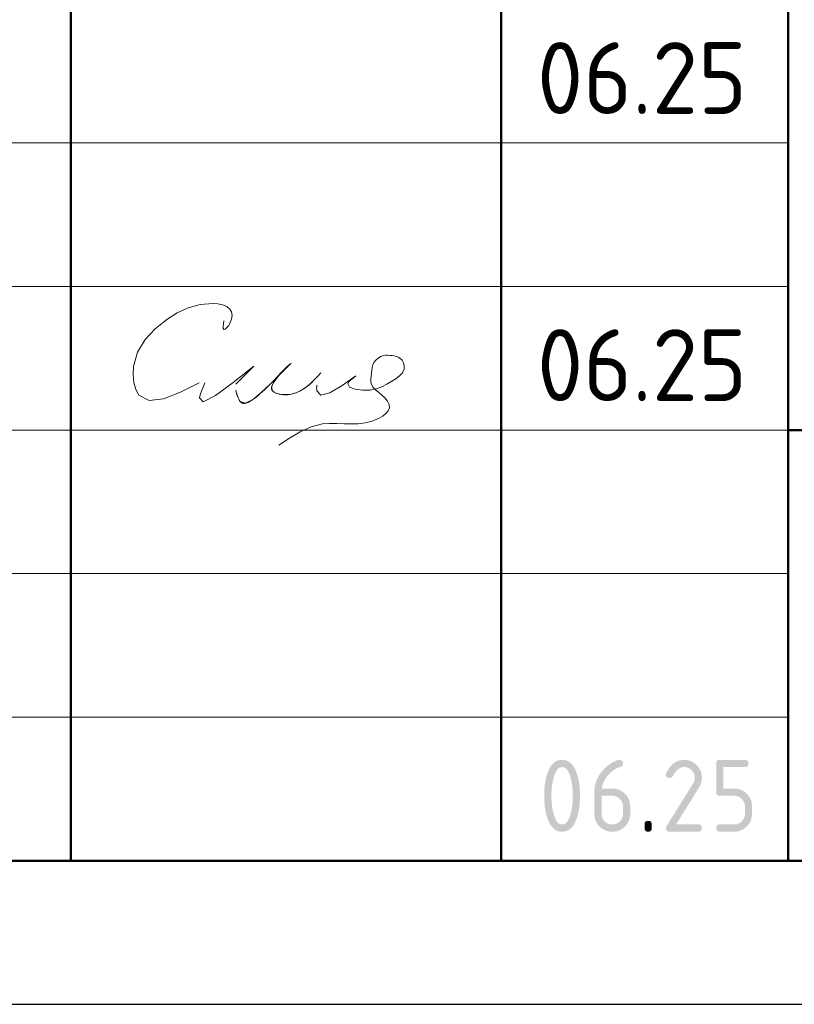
# Model space of a CAD drawing. Header units: millimetres. Extents: x 0 to 50400, y 0 to 35640.
# Tile 3 of 7: x 32187 to 35426, y 0 to 4115. Entities that reach past the tile are written whole.
import ezdxf

# ---------------------------------------------------------------- set-up
doc = ezdxf.new("R2010")
doc.units = ezdxf.units.MM
doc.layers.add('Standard', color=7, linetype='Continuous', lineweight=25)
doc.styles.add('ISOCPEUR', font='isocpeur.ttf')

msp = doc.modelspace()

# ---------------------------------------------------------------- hatches: boundary and pattern name
at = {"layer": 'Standard', "linetype": 'Continuous', "lineweight": 25, "transparency": 33554687}
h = msp.add_hatch(color=7, dxfattribs=at)
h.paths.add_polyline_path([(34499.8, 871.5), (34499.8, 880.9), (34499.3, 889.9), (34498.8, 899), (34497.8, 907.7), (34496.8, 916.5), (34495.3, 925), (34493.9, 933.5), (34491.9, 941.7), (34490.4, 948), (34488.7, 953.4), (34487, 958.8), (34485.1, 963.5), (34483.2, 968.2), (34481.1, 972.1), (34479, 975.9), (34476.7, 979), (34474.4, 982.2), (34471.8, 984.5), (34469.3, 986.8), (34466.6, 988.4), (34463.9, 989.9), (34461, 990.7), (34458.1, 991.5), (34455, 991.5), (34451.9, 991.5), (34449, 990.7), (34446.1, 989.9), (34443.4, 988.4), (34440.8, 986.8), (34438.3, 984.5), (34435.8, 982.1), (34433.5, 979), (34431.2, 975.9), (34429.1, 972), (34427, 968.1), (34425.1, 963.4), (34423.2, 958.7), (34421.5, 953.2), (34419.8, 947.8), (34418.3, 941.5), (34416.3, 933.1), (34414.8, 924.5), (34413.2, 916), (34412.2, 907.2), (34411.2, 898.5), (34410.7, 889.5), (34410.2, 880.6), (34410.2, 871.5), (34410.2, 862.3), (34410.7, 853.3), (34411.2, 844.3), (34412.2, 835.5), (34413.2, 826.7), (34414.6, 818.2), (34416.1, 809.6), (34418.1, 801.3), (34419.6, 795.1), (34421.3, 789.7), (34423, 784.2), (34424.9, 779.6), (34426.8, 774.9), (34428.9, 771), (34431, 767.1), (34433.3, 764), (34435.6, 760.9), (34438.1, 758.6), (34440.6, 756.3), (34443.3, 754.7), (34446.1, 753.2), (34449, 752.4), (34451.9, 751.6), (34455, 751.6), (34458.1, 751.6), (34461, 752.4), (34463.9, 753.2), (34466.6, 754.7), (34469.3, 756.3), (34471.8, 758.6), (34474.4, 760.9), (34476.7, 764), (34479, 767.1), (34481.1, 771), (34483.2, 774.9), (34485.1, 779.6), (34487, 784.2), (34488.7, 789.7), (34490.4, 795.1), (34491.9, 801.3), (34493.9, 809.6), (34495.3, 818.2), (34496.8, 826.7), (34497.8, 835.5), (34498.8, 844.3), (34499.3, 853.3), (34499.8, 862.3)])
h.paths.add_polyline_path([(34529.9, 871.5), (34529.9, 864.8), (34529.6, 858.4), (34529.4, 851.9), (34529, 845.6), (34528.6, 839.4), (34528, 833.4), (34527.4, 827.3), (34526.6, 821.5), (34525.7, 815.7), (34524.7, 810.2), (34523.7, 804.6), (34522.4, 799.3), (34521.2, 793.9), (34519.8, 788.8), (34518.3, 783.7), (34516.7, 778.8), (34514.3, 771.7), (34511.5, 765.4), (34508.7, 759.1), (34505.6, 753.8), (34502.5, 748.4), (34499, 743.9), (34495.5, 739.4), (34491.6, 735.9), (34487.8, 732.3), (34483.5, 729.6), (34479.3, 726.9), (34474.7, 725.1), (34470.2, 723.3), (34465.2, 722.4), (34460.3, 721.5), (34455, 721.5), (34449.7, 721.5), (34444.7, 722.4), (34439.8, 723.3), (34435.2, 725.1), (34430.6, 726.9), (34426.4, 729.6), (34422.2, 732.2), (34418.4, 735.8), (34414.5, 739.4), (34411, 743.8), (34407.5, 748.3), (34404.4, 753.6), (34401.2, 759), (34398.5, 765.2), (34395.7, 771.5), (34393.3, 778.6), (34391.6, 783.5), (34390.2, 788.6), (34388.8, 793.7), (34387.5, 799.1), (34386.3, 804.4), (34385.3, 810), (34384.2, 815.6), (34383.4, 821.4), (34382.6, 827.2), (34382, 833.2), (34381.4, 839.3), (34380.9, 845.5), (34380.5, 851.8), (34380.3, 858.3), (34380.1, 864.8), (34380.1, 871.5), (34380.1, 878.3), (34380.3, 884.8), (34380.5, 891.3), (34380.9, 897.6), (34381.4, 903.8), (34382, 909.9), (34382.6, 915.9), (34383.4, 921.7), (34384.2, 927.5), (34385.3, 933.1), (34386.3, 938.7), (34387.5, 944), (34388.8, 949.4), (34390.2, 954.5), (34391.6, 959.6), (34393.3, 964.5), (34395.7, 971.6), (34398.5, 977.9), (34401.2, 984.1), (34404.4, 989.5), (34407.5, 994.8), (34411, 999.3), (34414.5, 1003.7), (34418.4, 1007.3), (34422.2, 1010.9), (34426.4, 1013.5), (34430.6, 1016.2), (34435.2, 1018), (34439.8, 1019.8), (34444.7, 1020.7), (34449.7, 1021.5), (34455, 1021.5), (34460.3, 1021.5), (34465.2, 1020.6), (34470.2, 1019.8), (34474.7, 1018), (34479.3, 1016.2), (34483.5, 1013.5), (34487.8, 1010.8), (34491.6, 1007.2), (34495.5, 1003.6), (34499, 999.2), (34502.5, 994.7), (34505.6, 989.3), (34508.7, 984), (34511.5, 977.7), (34514.3, 971.4), (34516.7, 964.3), (34518.3, 959.4), (34519.8, 954.3), (34521.2, 949.2), (34522.4, 943.8), (34523.7, 938.5), (34524.7, 932.9), (34525.7, 927.3), (34526.6, 921.5), (34527.4, 915.7), (34528, 909.7), (34528.6, 903.7), (34529, 897.4), (34529.4, 891.2), (34529.6, 884.7), (34529.9, 878.3)], flags=16)
h = msp.add_hatch(color=7, dxfattribs=at)
h.paths.add_polyline_path([(34620, 871.5), (34620, 796.6), (34620, 791.9), (34620.8, 787.5), (34621.6, 783.2), (34623.3, 779.2), (34624.9, 775.2), (34627.3, 771.6), (34629.8, 767.9), (34633, 764.7), (34636.3, 761.4), (34639.9, 758.9), (34643.5, 756.5), (34647.5, 754.9), (34651.5, 753.2), (34655.8, 752.4), (34660.1, 751.6), (34664.8, 751.6), (34669.5, 751.6), (34673.9, 752.4), (34678.2, 753.2), (34682.2, 754.9), (34686.1, 756.5), (34689.7, 759), (34693.4, 761.5), (34696.6, 764.8), (34699.9, 768.1), (34702.3, 771.7), (34704.7, 775.3), (34706.4, 779.3), (34708, 783.3), (34708.8, 787.6), (34709.6, 791.9), (34709.6, 796.6), (34709.6, 826.6), (34709.6, 831.3), (34708.8, 835.6), (34708, 840), (34706.4, 844), (34704.7, 848), (34702.2, 851.6), (34699.8, 855.2), (34696.5, 858.5), (34693.2, 861.7), (34689.6, 864.2), (34686, 866.6), (34682, 868.3), (34678.1, 869.9), (34673.8, 870.7), (34669.5, 871.5), (34664.8, 871.5)])
h.paths.add_polyline_path([(34694.7, 1021.5), (34696.5, 1021.5), (34698.2, 1021.3), (34699.8, 1021.1), (34701.2, 1020.6), (34702.6, 1020.1), (34703.8, 1019.4), (34705, 1018.7), (34705.9, 1017.8), (34706.8, 1016.9), (34707.5, 1015.7), (34708.2, 1014.5), (34708.7, 1013.1), (34709.2, 1011.7), (34709.4, 1010.1), (34709.6, 1008.4), (34709.6, 1006.6), (34709.6, 1003.8), (34709.2, 1001.6), (34708.7, 999.4), (34707.8, 997.7), (34706.8, 996.1), (34705.4, 995.1), (34704, 994.1), (34702.2, 993.6), (34698, 992.5), (34694, 991.1), (34689.9, 989.7), (34686, 987.9), (34682.1, 986.2), (34678.4, 984), (34674.6, 981.9), (34671, 979.4), (34667.3, 976.9), (34663.8, 974), (34660.3, 971.2), (34657, 968), (34653.6, 964.7), (34650.3, 961.1), (34647.1, 957.6), (34644, 953.6), (34639.1, 947.4), (34635.2, 941), (34631.3, 934.6), (34628.4, 928.1), (34625.6, 921.6), (34623.8, 915), (34621.9, 908.4), (34621.1, 901.6), (34664.9, 901.6), (34668.8, 901.6), (34672.6, 901.3), (34676.5, 900.9), (34680.1, 900.2), (34683.8, 899.5), (34687.2, 898.5), (34690.7, 897.5), (34694.1, 896.1), (34697.4, 894.8), (34700.6, 893.1), (34703.7, 891.4), (34706.7, 889.3), (34709.8, 887.3), (34712.6, 884.9), (34715.4, 882.5), (34718.2, 879.8), (34720.8, 877), (34723.2, 874.2), (34725.5, 871.3), (34727.6, 868.3), (34729.6, 865.2), (34731.3, 862.1), (34733, 858.9), (34734.3, 855.6), (34735.6, 852.2), (34736.7, 848.8), (34737.7, 845.3), (34738.3, 841.7), (34739, 838), (34739.3, 834.3), (34739.7, 830.5), (34739.7, 826.6), (34739.7, 796.6), (34739.7, 792.6), (34739.3, 788.9), (34739, 785.1), (34738.3, 781.5), (34737.6, 777.9), (34736.6, 774.4), (34735.6, 770.9), (34734.2, 767.6), (34732.8, 764.3), (34731.1, 761.1), (34729.4, 757.9), (34727.4, 754.9), (34725.3, 751.8), (34722.9, 749), (34720.5, 746.1), (34717.8, 743.4), (34715.1, 740.6), (34712.2, 738.2), (34709.3, 735.9), (34706.3, 733.8), (34703.2, 731.8), (34700.1, 730.1), (34696.9, 728.4), (34693.6, 727), (34690.3, 725.6), (34686.8, 724.6), (34683.4, 723.6), (34679.8, 722.9), (34676.2, 722.2), (34672.4, 721.9), (34668.7, 721.5), (34664.8, 721.5), (34660.9, 721.5), (34657.1, 721.9), (34653.4, 722.2), (34649.8, 722.9), (34646.2, 723.6), (34642.7, 724.6), (34639.2, 725.6), (34635.9, 727), (34632.6, 728.3), (34629.4, 730), (34626.2, 731.7), (34623.2, 733.7), (34620.2, 735.8), (34617.3, 738.2), (34614.5, 740.5), (34611.7, 743.2), (34609, 746), (34606.6, 748.8), (34604.3, 751.7), (34602.2, 754.7), (34600.2, 757.7), (34598.5, 760.9), (34596.8, 764), (34595.4, 767.3), (34594, 770.6), (34593, 774.1), (34592, 777.5), (34591.3, 781.1), (34590.6, 784.7), (34590.3, 788.4), (34590, 792.2), (34590, 796.1), (34590, 886.5), (34590, 892.9), (34590.5, 899.1), (34591, 905.2), (34592.1, 911.2), (34593.1, 917.2), (34594.7, 923), (34596.3, 928.7), (34598.4, 934.3), (34600.5, 939.9), (34603.1, 945.3), (34605.8, 950.7), (34609, 955.9), (34612.1, 961.1), (34615.8, 966.1), (34619.5, 971.1), (34623.7, 975.9), (34627, 979.6), (34630.4, 983), (34633.7, 986.5), (34637.2, 989.7), (34640.6, 992.8), (34644.1, 995.8), (34647.6, 998.7), (34651.2, 1001.3), (34654.8, 1004), (34658.5, 1006.3), (34662.1, 1008.7), (34665.8, 1010.8), (34669.6, 1012.9), (34673.4, 1014.7), (34677.2, 1016.6), (34681.1, 1018.1), (34683.3, 1019), (34685.2, 1019.6), (34687.2, 1020.3), (34688.9, 1020.7), (34690.6, 1021.1), (34692, 1021.3), (34693.5, 1021.5)], flags=16)
for points in [[(34964.6, 1021.5), (34968.5, 1021.5), (34972.2, 1021.2), (34976, 1020.9), (34979.6, 1020.2), (34983.2, 1019.5), (34986.7, 1018.5), (34990.1, 1017.4), (34993.4, 1016.1), (34996.7, 1014.7), (34999.9, 1013), (35003.1, 1011.3), (35006.1, 1009.2), (35009.1, 1007.2), (35012, 1004.8), (35014.9, 1002.4), (35017.6, 999.6), (35020.4, 996.9), (35022.8, 994), (35025.2, 991.1), (35027.2, 988.1), (35029.3, 985), (35031, 981.9), (35032.7, 978.7), (35034.1, 975.4), (35035.5, 972.1), (35036.5, 968.6), (35037.5, 965.2), (35038.2, 961.5), (35038.9, 957.9), (35039.2, 954.2), (35039.6, 950.4), (35039.6, 946.6), (35039.6, 941.2), (35038.7, 935.9), (35037.9, 930.5), (35036.2, 925.1), (35034.5, 919.7), (35031.9, 914.3), (35029.3, 908.8), (35025.9, 903.4), (34931.4, 751.6), (35024.6, 751.6), (35026.4, 751.6), (35028.1, 751.4), (35029.7, 751.1), (35031.1, 750.7), (35032.5, 750.2), (35033.7, 749.5), (35034.9, 748.8), (35035.8, 747.8), (35036.8, 746.9), (35037.5, 745.7), (35038.2, 744.6), (35038.6, 743.2), (35039.1, 741.7), (35039.3, 740.1), (35039.6, 738.4), (35039.6, 736.6), (35039.6, 734.7), (35039.3, 733), (35039.1, 731.4), (35038.6, 730), (35038.2, 728.6), (35037.5, 727.4), (35036.8, 726.2), (35035.8, 725.3), (35034.9, 724.4), (35033.7, 723.7), (35032.5, 723), (35031.1, 722.5), (35029.7, 722), (35028.1, 721.8), (35026.4, 721.5), (35024.6, 721.5), (34904.6, 721.5), (34902.7, 721.5), (34901.1, 721.8), (34899.5, 722), (34898.1, 722.5), (34896.7, 723), (34895.5, 723.7), (34894.3, 724.4), (34893.4, 725.3), (34892.4, 726.2), (34891.7, 727.4), (34891, 728.6), (34890.6, 730), (34890.1, 731.4), (34889.9, 733), (34889.6, 734.7), (34889.6, 736.5), (34889.6, 738.8), (34890.2, 741), (34890.9, 743.1), (34892.1, 745.2), (35002.1, 921.7), (35004, 924.7), (35005.4, 927.8), (35006.8, 930.8), (35007.7, 933.9), (35008.6, 937), (35009.1, 940.2), (35009.6, 943.3), (35009.6, 946.5), (35009.6, 951.2), (35008.8, 955.5), (35007.9, 959.8), (35006.3, 963.8), (35004.6, 967.7), (35002.2, 971.4), (34999.7, 975), (34996.4, 978.3), (34993.1, 981.6), (34989.5, 984.1), (34985.8, 986.6), (34981.9, 988.2), (34977.9, 989.8), (34973.6, 990.7), (34969.3, 991.5), (34964.6, 991.5), (34961.4, 991.5), (34958.3, 990.9), (34955.2, 990.3), (34952.1, 989.1), (34949.1, 988), (34946.1, 986.2), (34943.1, 984.4), (34940.1, 982.1), (34937.2, 979.7), (34934.3, 976.8), (34931.4, 973.8), (34928.6, 970.3), (34925.8, 966.7), (34923, 962.6), (34920.3, 958.5), (34917.6, 953.8), (34916.5, 952), (34915.2, 950.6), (34913.9, 949.2), (34912.3, 948.3), (34910.7, 947.4), (34908.8, 947), (34906.8, 946.5), (34904.6, 946.5), (34902.7, 946.5), (34901.1, 946.7), (34899.5, 947), (34898.1, 947.4), (34896.7, 947.9), (34895.5, 948.6), (34894.3, 949.3), (34893.4, 950.3), (34892.4, 951.2), (34891.7, 952.4), (34891, 953.5), (34890.6, 954.9), (34890.1, 956.3), (34889.9, 958), (34889.6, 959.6), (34889.6, 961.5), (34889.6, 963.2), (34890, 964.7), (34890.3, 966.3), (34891, 967.6), (34894.5, 974.4), (34898.2, 980.3), (34902, 986.2), (34906.1, 991.2), (34910.1, 996.3), (34914.4, 1000.5), (34918.8, 1004.7), (34923.4, 1008.1), (34928, 1011.4), (34932.8, 1014), (34937.7, 1016.5), (34942.9, 1018.2), (34948, 1019.9), (34953.5, 1020.7), (34958.9, 1021.5)], [(35099.5, 886.5), (35099.5, 1006.5), (35099.5, 1008.4), (35099.8, 1010.1), (35100, 1011.7), (35100.4, 1013.1), (35100.9, 1014.5), (35101.6, 1015.7), (35102.3, 1016.9), (35103.3, 1017.8), (35104.2, 1018.7), (35105.4, 1019.4), (35106.5, 1020.1), (35107.9, 1020.6), (35109.3, 1021.1), (35111, 1021.3), (35112.6, 1021.5), (35114.5, 1021.5), (35219.2, 1021.5), (35221.1, 1021.5), (35222.7, 1021.3), (35224.3, 1021.1), (35225.7, 1020.6), (35227.1, 1020.1), (35228.3, 1019.4), (35229.5, 1018.7), (35230.4, 1017.8), (35231.4, 1016.9), (35232.1, 1015.7), (35232.8, 1014.5), (35233.2, 1013.1), (35233.7, 1011.7), (35234, 1010), (35234.2, 1008.4), (35234.2, 1006.5), (35234.2, 1004.6), (35234, 1003), (35233.7, 1001.4), (35233.2, 999.9), (35232.8, 998.5), (35232.1, 997.4), (35231.4, 996.2), (35230.4, 995.2), (35229.5, 994.3), (35228.3, 993.6), (35227.1, 992.9), (35225.7, 992.4), (35224.3, 992), (35222.7, 991.7), (35221.1, 991.5), (35219.2, 991.5), (35129.6, 991.5), (35129.6, 901.6), (35174.4, 901.6), (35178.3, 901.6), (35182.1, 901.3), (35185.8, 900.9), (35189.4, 900.2), (35193, 899.5), (35196.4, 898.5), (35199.9, 897.5), (35203.2, 896.1), (35206.5, 894.7), (35209.7, 893), (35212.8, 891.3), (35215.9, 889.2), (35218.9, 887.1), (35221.8, 884.7), (35224.6, 882.3), (35227.4, 879.5), (35230.1, 876.8), (35232.5, 873.9), (35234.9, 871), (35236.9, 868), (35239, 864.9), (35240.7, 861.8), (35242.4, 858.6), (35243.8, 855.3), (35245.1, 852), (35246.2, 848.5), (35247.2, 845.1), (35247.9, 841.5), (35248.5, 837.9), (35248.9, 834.2), (35249.2, 830.4), (35249.2, 826.6), (35249.2, 796.6), (35249.2, 792.7), (35248.9, 788.9), (35248.5, 785.2), (35247.9, 781.6), (35247.2, 778), (35246.1, 774.5), (35245.1, 771), (35243.7, 767.7), (35242.4, 764.4), (35240.6, 761.2), (35238.9, 758.1), (35236.9, 755), (35234.8, 752), (35232.4, 749.1), (35230, 746.2), (35227.2, 743.5), (35224.5, 740.7), (35221.6, 738.3), (35218.7, 735.9), (35215.7, 733.9), (35212.7, 731.8), (35209.5, 730.1), (35206.3, 728.4), (35203, 727), (35199.7, 725.7), (35196.3, 724.6), (35192.8, 723.6), (35189.2, 722.9), (35185.7, 722.2), (35182, 721.9), (35178.2, 721.5), (35174.4, 721.5), (35114.5, 721.5), (35112.6, 721.5), (35111, 721.8), (35109.3, 722), (35107.9, 722.5), (35106.5, 723), (35105.4, 723.7), (35104.2, 724.4), (35103.3, 725.3), (35102.3, 726.2), (35101.6, 727.4), (35100.9, 728.6), (35100.5, 730), (35100, 731.4), (35099.8, 733), (35099.5, 734.7), (35099.5, 736.6), (35099.5, 738.4), (35099.8, 740.1), (35100, 741.7), (35100.4, 743.2), (35100.9, 744.6), (35101.6, 745.7), (35102.3, 746.9), (35103.3, 747.8), (35104.2, 748.8), (35105.4, 749.5), (35106.5, 750.2), (35107.9, 750.7), (35109.3, 751.1), (35111, 751.4), (35112.6, 751.6), (35114.5, 751.6), (35174.3, 751.6), (35179, 751.6), (35183.4, 752.4), (35187.7, 753.2), (35191.7, 754.9), (35195.7, 756.5), (35199.3, 758.9), (35202.9, 761.4), (35206.1, 764.7), (35209.4, 767.9), (35211.9, 771.6), (35214.3, 775.2), (35215.9, 779.2), (35217.6, 783.2), (35218.4, 787.5), (35219.2, 791.9), (35219.2, 796.6), (35219.2, 826.6), (35219.2, 831.2), (35218.4, 835.5), (35217.5, 839.9), (35215.9, 843.8), (35214.3, 847.8), (35211.8, 851.4), (35209.3, 855.1), (35206, 858.4), (35202.8, 861.7), (35199.1, 864.1), (35195.5, 866.6), (35191.5, 868.2), (35187.6, 869.9), (35183.3, 870.7), (35179, 871.5), (35174.3, 871.5), (35114.5, 871.5), (35112.6, 871.5), (35111, 871.8), (35109.3, 872), (35107.9, 872.5), (35106.5, 872.9), (35105.4, 873.6), (35104.2, 874.4), (35103.3, 875.3), (35102.3, 876.2), (35101.6, 877.4), (35100.9, 878.6), (35100.4, 880), (35100, 881.4), (35099.8, 883), (35099.5, 884.7)], [(34799.8, 751.6), (34799.8, 753.5), (34800, 755.1), (34800.3, 756.8), (34800.7, 758.2), (34801.2, 759.6), (34801.9, 760.8), (34802.6, 761.9), (34803.6, 762.9), (34804.5, 763.8), (34805.7, 764.5), (34806.8, 765.2), (34808.2, 765.7), (34809.7, 766.2), (34811.3, 766.4), (34812.9, 766.6), (34814.8, 766.6), (34816.7, 766.6), (34818.3, 766.4), (34820, 766.2), (34821.4, 765.7), (34822.8, 765.2), (34824, 764.5), (34825.2, 763.8), (34826.1, 762.9), (34827, 761.9), (34827.7, 760.8), (34828.4, 759.6), (34828.9, 758.2), (34829.4, 756.8), (34829.6, 755.1), (34829.8, 753.5), (34829.8, 751.6), (34829.8, 736.6), (34829.8, 734.7), (34829.6, 733), (34829.4, 731.4), (34828.9, 730), (34828.4, 728.6), (34827.7, 727.4), (34827, 726.2), (34826.1, 725.3), (34825.2, 724.4), (34824, 723.7), (34822.8, 723), (34821.4, 722.5), (34820, 722), (34818.3, 721.8), (34816.7, 721.5), (34814.8, 721.5), (34812.9, 721.5), (34811.3, 721.8), (34809.7, 722), (34808.2, 722.5), (34806.8, 723), (34805.7, 723.7), (34804.5, 724.4), (34803.6, 725.3), (34802.6, 726.2), (34801.9, 727.4), (34801.2, 728.6), (34800.7, 730), (34800.3, 731.4), (34800, 733), (34799.8, 734.7), (34799.8, 736.6)]]:
    msp.add_hatch(color=7, dxfattribs=at).paths.add_polyline_path(points, flags=16)

# ---------------------------------------------------------------- linework, layer by layer
at = {"layer": 'Standard', "color": 7, "linetype": 'Continuous', "lineweight": 50, "transparency": 33554687}
for p, q in [((32400, 600), (32400, 7200)), ((34200, 600), (34200, 7200)), ((35400, 600), (35400, 7200)), ((35400, 2400), (49800, 2400))]:
    msp.add_line(p, q, dxfattribs=at)
at = {"layer": 'Standard', "color": 7, "linetype": 'Continuous', "lineweight": 13, "transparency": 33554687}
for p, q in [((27600, 3600), (35400, 3600)), ((27600, 3000), (35400, 3000)), ((27600, 3000), (35400, 3000)), ((27600, 2400), (35400, 2400)), ((27600, 2400), (35400, 2400)), ((27600, 1800), (35400, 1800)), ((27600, 1200), (35400, 1200))]:
    msp.add_line(p, q, dxfattribs=at)
at = {"layer": 'Standard', "color": 7, "linetype": 'Continuous', "lineweight": 25, "transparency": 33554687}
msp.add_line((27600, 600), (49800, 600), dxfattribs=at)
msp.add_line((27600, 600), (49800, 600), dxfattribs=at)
msp.add_line((27600, 600), (49800, 600), dxfattribs=at)
msp.add_lwpolyline([(0, 0), (50400, 0), (50400, 35640), (0, 35640), (0, 0)], close=True, dxfattribs=at)
at = {"layer": 'Standard', "color": 7, "linetype": 'Continuous', "lineweight": 50, "transparency": 33554687}
msp.add_lwpolyline([(2400, 35040), (49800, 35040), (49800, 600), (2400, 600), (2400, 35040)], close=True, dxfattribs=at)
at = {"layer": 'Standard', "color": 250, "linetype": 'Continuous', "lineweight": 18, "true_color": 0x2d2d2d, "transparency": 33554687}
for points in [[(33040.4, 2856.7), (33038.6, 2844.1), (33037.5, 2832.9), (33037.9, 2824.6), (33040.4, 2820.7), (33045.4, 2822), (33052.1, 2827.6), (33059.3, 2836.1), (33065.8, 2846.1), (33072.8, 2863.1), (33074.8, 2879.3), (33072.4, 2893.9), (33065.8, 2906.1), (33052.7, 2917.1), (33035.5, 2924.1), (33015.8, 2927.8), (32995.3, 2929.2), (32941.5, 2925), (32892, 2911.2), (32846, 2889.5), (32802.5, 2861.9), (32754, 2823.6), (32711.7, 2778.7), (32679.9, 2726.4), (32662.7, 2665.8), (32660.8, 2632.1), (32663.8, 2599), (32671.8, 2569.2), (32684.9, 2545.6), (32728.1, 2523.1), (32788.3, 2531), (32859.9, 2559.1), (32937.1, 2597.2)], [(33446.1, 2639), (33445.5, 2638.3), (33444.9, 2637.6), (33444.3, 2637), (33443.6, 2636.3), (33434.6, 2626.5), (33425.5, 2616.8), (33416.1, 2607.3), (33406.5, 2598), (33400.4, 2592.6), (33394.2, 2587.3), (33387.9, 2582.1), (33381.3, 2577.2), (33375.9, 2573.4), (33370.3, 2569.8), (33364.7, 2566.5), (33358.9, 2563.3), (33353.8, 2560.7), (33348.5, 2558.3), (33343.2, 2556.2), (33337.8, 2554.2), (33332.8, 2552.7), (33327.6, 2551.3), (33322.5, 2550.1), (33317.3, 2549.2), (33312.1, 2548.5), (33306.9, 2548), (33301.8, 2547.7), (33296.6, 2547.7), (33291.3, 2547.9), (33286, 2548.3), (33280.8, 2548.9), (33275.6, 2549.7), (33271.4, 2550.6), (33267.2, 2551.6), (33263, 2552.8), (33259, 2554.3), (33256.4, 2555.4), (33253.8, 2556.6), (33251.3, 2557.9), (33249, 2559.5), (33247.5, 2560.6), (33246.1, 2561.8), (33244.9, 2563), (33243.7, 2564.4), (33242.9, 2565.6), (33242.2, 2566.8), (33241.6, 2568.1), (33241, 2569.5), (33240.6, 2571), (33240.3, 2572.5), (33240.2, 2574.1), (33240.1, 2575.6), (33240.2, 2577.8), (33240.5, 2579.9), (33240.9, 2582), (33241.5, 2584.1), (33242.5, 2587.3), (33243.8, 2590.5), (33245.2, 2593.6), (33246.8, 2596.6), (33249.7, 2601.5), (33252.9, 2606.3), (33256.2, 2610.9), (33259.7, 2615.5), (33266.2, 2623.7), (33272.9, 2631.7), (33279.9, 2639.3), (33287.2, 2646.7), (33295.5, 2654.5), (33303.8, 2662.2), (33312.1, 2670.2), (33320, 2678.9), (33320.3, 2679.2), (33320.5, 2679.4), (33320.8, 2679.6), (33321.1, 2679.7), (33321.1, 2679.7), (33321.1, 2679.7), (33321.1, 2679.7), (33321.1, 2679.7), (33321.1, 2679.7), (33321.1, 2679.7), (33321.1, 2679.7), (33321.1, 2679.7), (33321.1, 2679.7), (33321.1, 2679.7), (33321.1, 2679.7), (33321.1, 2679.7), (33321.1, 2679.7), (33321.1, 2679.7), (33321.1, 2679.7), (33321.1, 2679.7), (33321, 2679.5), (33320.9, 2679.3), (33320.7, 2679.1), (33320.5, 2679), (33305.7, 2666), (33292.2, 2652.6), (33279.4, 2638.9), (33266.7, 2625.1), (33248.4, 2606), (33229.5, 2587.3), (33210.1, 2568.9), (33190.4, 2551), (33183.5, 2544.9), (33176.6, 2539), (33169.5, 2533.3), (33162.2, 2527.8), (33158, 2524.8), (33153.6, 2522), (33149.2, 2519.4), (33144.6, 2517), (33141.7, 2515.6), (33138.7, 2514.4), (33135.7, 2513.4), (33132.7, 2512.6), (33130.6, 2512.2), (33128.5, 2511.9), (33126.3, 2511.8), (33124.2, 2511.8), (33122.5, 2512), (33120.8, 2512.3), (33119.2, 2512.7), (33117.6, 2513.2), (33116.1, 2513.9), (33114.6, 2514.7), (33113.2, 2515.6), (33111.9, 2516.6), (33110.4, 2517.9), (33109, 2519.4), (33107.7, 2521), (33106.5, 2522.6), (33104.6, 2525.6), (33102.9, 2528.6), (33101.5, 2531.8), (33100.1, 2535), (33097.2, 2543), (33094.6, 2551.1), (33092.3, 2559.2), (33090.1, 2567.4)], [(33090.1, 2567.4), (33094, 2553.5), (33098.1, 2540.4), (33102.8, 2529), (33108.3, 2520.1), (33130.3, 2512.1), (33159.9, 2526.1), (33195.4, 2555.6), (33235.1, 2594), (33268.7, 2627.1), (33298, 2656.1), (33317, 2675.3), (33320, 2678.8), (33313.9, 2673.2), (33303.8, 2663.5), (33291.2, 2650.8), (33277.5, 2636.4), (33260.3, 2616.3), (33246.9, 2596.7), (33240.3, 2579), (33243.6, 2564.6), (33250.9, 2558.2), (33261.3, 2553.4), (33273.7, 2550.1), (33286.7, 2548.2), (33317.9, 2549.3), (33346.2, 2557.3), (33371.9, 2570.8), (33395.2, 2588.1), (33408.7, 2600.1), (33421.5, 2612.7), (33433.9, 2625.7), (33446.1, 2639)], [(33592.6, 2626.6), (33580.6, 2617.6), (33570.1, 2608.7), (33562.3, 2600.4), (33558.6, 2592.7), (33566.4, 2580.1), (33589.4, 2571.5), (33620.4, 2567.1), (33652, 2567.2), (33679.2, 2571.8), (33701.8, 2580.2), (33722.5, 2591.4), (33743.5, 2604.4), (33760, 2614.7), (33775.5, 2626.1), (33787.8, 2639.4), (33794.4, 2655.3), (33794.7, 2667.8), (33791.6, 2680.5), (33785.5, 2692.1), (33776.9, 2701.1), (33769.7, 2705.3), (33761.8, 2708.1), (33753.4, 2710), (33744.8, 2711.2), (33735.7, 2712.3), (33726.7, 2712.8), (33717.7, 2712.6), (33708.8, 2711.2), (33696.8, 2707.2), (33685.6, 2700.9), (33675.8, 2692.6), (33668.3, 2682.8), (33663.6, 2672.6), (33660.8, 2661.6), (33659, 2650), (33657.6, 2637.9), (33656, 2625.1), (33654.9, 2612.6), (33655.2, 2600.7), (33657.6, 2589.9), (33664.4, 2578.2), (33674.6, 2567.9), (33686.9, 2558), (33700, 2547.5), (33713.4, 2534.7), (33724.5, 2520.8), (33731.6, 2506.4), (33732.9, 2492.4), (33728, 2480), (33718.2, 2468.7), (33705.1, 2458.6), (33690.5, 2449.9), (33661.1, 2437.2), (33631.8, 2429.7), (33602.5, 2426.3), (33572.9, 2425.7), (33542.8, 2426.8), (33512.5, 2428), (33482.4, 2428.2), (33452.9, 2425.7), (33405, 2413.5), (33359.2, 2392.9), (33314.7, 2366.6), (33270.9, 2337.5)], [(32961.1, 2597.2), (32953.8, 2579.5), (32947.1, 2562.6), (32942, 2547.5), (32939.1, 2535.1), (32954.5, 2518.3), (33005.5, 2544.4), (33080.1, 2598.9), (33166.5, 2667.8)], [(33166.5, 2667.8), (33147.4, 2648.7), (33128.3, 2629.6), (33109.2, 2610.5), (33090.1, 2591.4)], [(33429.2, 2588.1), (33428.8, 2581.6), (33428.6, 2575.3), (33428.7, 2569.4), (33429.2, 2564.1), (33446.4, 2545.5), (33483.9, 2556.2), (33534.9, 2586.5), (33592.6, 2626.6)]]:
    msp.add_lwpolyline(points, dxfattribs=at)

# ---------------------------------------------------------------- texts
at = {"layer": 'Standard', "color": 7, "linetype": 'Continuous', "lineweight": 25, "transparency": 33554687, "char_height": 300, "width": 1070.015, "attachment_point": 7, "style": 'ISOCPEUR'}
for insert in [(34350.1, 3721.5), (34350.1, 2521.5)]:
    msp.add_mtext('\\W0.94;06.25', dxfattribs=dict(at, insert=insert))

doc.saveas('drawing.dxf')
